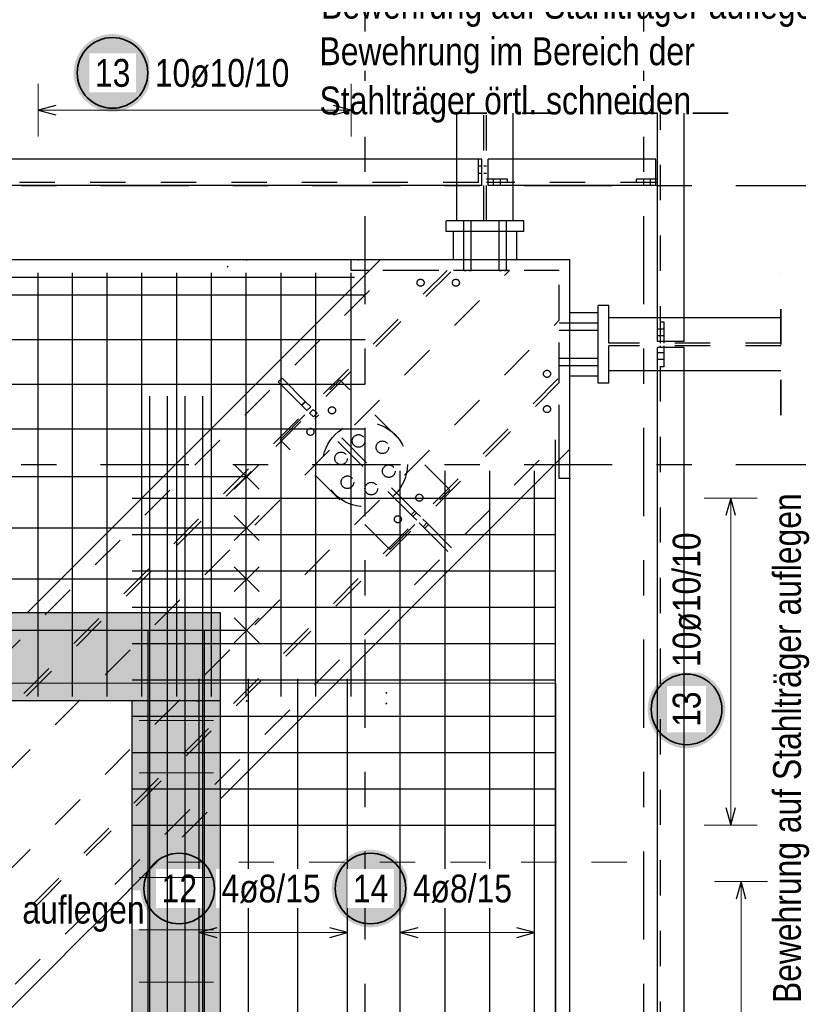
# Model space of a CAD drawing. Header units: millimetres. Extents: x -7.9 to 38.5, y -8.4 to 24.5.
# Tile 23 of 37: x 16.3 to 18.5, y 16.6 to 19.4. Entities that reach past the tile are written whole.
import ezdxf

# ---------------------------------------------------------------- set-up
doc = ezdxf.new("R2010")
doc.units = ezdxf.units.MM
doc.linetypes.add('DASHDOTX2', pattern=[2, 1, -0.5, 0, -0.5])
doc.linetypes.add('HIDDEN', pattern=[0.375, 0.25, -0.125])
for name, color, linetype, lineweight in [('Achsen', 7, 'Continuous', 20), ('Mattenbewehrung', 7, 'Continuous', 20), ('Schraffuren', 7, 'Continuous', 20)]:
    doc.layers.add(name, color=color, linetype=linetype, lineweight=lineweight)
doc.styles.add('Arial Narrow', font='ARIALN.TTF')

msp = doc.modelspace()

# ---------------------------------------------------------------- hatches: boundary and pattern name
at = {"lineweight": 25, "true_color": 0xffffff}
msp.add_hatch(color=7, dxfattribs=at).paths.add_polyline_path([(18.330809, 17.432607), (18.330742, 17.436446), (18.330541, 17.440281), (18.330206, 17.444106), (18.329739, 17.447916), (18.329138, 17.451709), (18.328405, 17.455478), (18.327542, 17.459219), (18.326548, 17.462928), (18.325425, 17.466599), (18.324175, 17.47023), (18.322799, 17.473814), (18.321299, 17.477348), (18.319676, 17.480828), (18.317933, 17.484249), (18.316072, 17.487607), (18.314094, 17.490899), (18.312003, 17.494119), (18.309801, 17.497264), (18.30749, 17.50033), (18.305074, 17.503314), (18.302555, 17.506212), (18.299936, 17.50902), (18.297221, 17.511735), (18.294413, 17.514353), (18.291516, 17.516872), (18.288532, 17.519289), (18.285465, 17.521599), (18.28232, 17.523802), (18.2791, 17.525893), (18.275809, 17.52787), (18.272451, 17.529732), (18.26903, 17.531475), (18.26555, 17.533097), (18.262016, 17.534598), (18.258431, 17.535974), (18.254801, 17.537224), (18.251129, 17.538346), (18.24742, 17.53934), (18.243679, 17.540204), (18.23991, 17.540936), (18.236118, 17.541537), (18.232307, 17.542005), (18.228482, 17.542339), (18.224648, 17.54254), (18.220809, 17.542607), (18.21697, 17.54254), (18.213136, 17.542339), (18.209311, 17.542005), (18.2055, 17.541537), (18.201708, 17.540936), (18.197939, 17.540204), (18.194198, 17.53934), (18.190489, 17.538346), (18.186817, 17.537224), (18.183187, 17.535974), (18.179602, 17.534598), (18.176068, 17.533097), (18.172588, 17.531475), (18.169167, 17.529732), (18.165809, 17.52787), (18.162518, 17.525893), (18.159298, 17.523802), (18.156153, 17.521599), (18.153086, 17.519289), (18.150102, 17.516872), (18.147205, 17.514353), (18.144397, 17.511735), (18.141682, 17.50902), (18.139063, 17.506212), (18.136544, 17.503314), (18.134128, 17.50033), (18.131817, 17.497264), (18.129615, 17.494119), (18.127524, 17.490899), (18.125546, 17.487607), (18.123685, 17.484249), (18.121942, 17.480828), (18.120319, 17.477348), (18.118819, 17.473814), (18.117443, 17.47023), (18.116193, 17.466599), (18.11507, 17.462928), (18.114077, 17.459219), (18.113213, 17.455478), (18.11248, 17.451709), (18.11188, 17.447916), (18.111412, 17.444106), (18.111077, 17.440281), (18.110876, 17.436446), (18.110809, 17.432607), (18.110876, 17.428769), (18.111077, 17.424934), (18.111412, 17.421109), (18.11188, 17.417298), (18.11248, 17.413506), (18.113213, 17.409737), (18.114077, 17.405996), (18.11507, 17.402287), (18.116193, 17.398616), (18.117443, 17.394985), (18.118819, 17.391401), (18.120319, 17.387866), (18.121942, 17.384387), (18.123685, 17.380966), (18.125546, 17.377607), (18.127524, 17.374316), (18.129615, 17.371096), (18.131817, 17.367951), (18.134128, 17.364885), (18.136544, 17.361901), (18.139063, 17.359003), (18.141682, 17.356195), (18.144397, 17.35348), (18.147205, 17.350862), (18.150102, 17.348343), (18.153086, 17.345926), (18.156153, 17.343616), (18.159298, 17.341413), (18.162518, 17.339322), (18.165809, 17.337345), (18.169167, 17.335483), (18.172588, 17.33374), (18.176068, 17.332117), (18.179602, 17.330617), (18.183187, 17.329241), (18.186817, 17.327991), (18.190489, 17.326869), (18.194198, 17.325875), (18.197939, 17.325011), (18.201708, 17.324279), (18.2055, 17.323678), (18.209311, 17.32321), (18.213136, 17.322875), (18.21697, 17.322674), (18.220809, 17.322607), (18.224648, 17.322674), (18.228482, 17.322875), (18.232307, 17.32321), (18.236118, 17.323678), (18.23991, 17.324279), (18.243679, 17.325011), (18.24742, 17.325875), (18.251129, 17.326869), (18.254801, 17.327991), (18.258431, 17.329241), (18.262016, 17.330617), (18.26555, 17.332117), (18.26903, 17.33374), (18.272451, 17.335483), (18.275809, 17.337345), (18.2791, 17.339322), (18.28232, 17.341413), (18.285465, 17.343616), (18.288532, 17.345926), (18.291516, 17.348343), (18.294413, 17.350862), (18.297221, 17.35348), (18.299936, 17.356195), (18.302555, 17.359003), (18.305074, 17.361901), (18.30749, 17.364885), (18.309801, 17.367951), (18.312003, 17.371096), (18.314094, 17.374316), (18.316072, 17.377607), (18.317933, 17.380966), (18.319676, 17.384387), (18.321299, 17.387866), (18.322799, 17.391401), (18.324175, 17.394985), (18.325425, 17.398616), (18.326548, 17.402287), (18.327542, 17.405996), (18.328405, 17.409737), (18.329138, 17.413506), (18.329739, 17.417298), (18.330206, 17.421109), (18.330541, 17.424934)])
at = {"layer": 'Mattenbewehrung', "lineweight": 25, "true_color": 0xffffff}
msp.add_hatch(color=7, dxfattribs=at).paths.add_polyline_path([(17.435283, 16.925152), (17.435216, 16.928991), (17.435015, 16.932825), (17.434681, 16.93665), (17.434213, 16.940461), (17.433612, 16.944253), (17.432879, 16.948022), (17.432016, 16.951764), (17.431022, 16.955472), (17.429899, 16.959144), (17.428649, 16.962774), (17.427273, 16.966359), (17.425773, 16.969893), (17.42415, 16.973373), (17.422407, 16.976794), (17.420546, 16.980152), (17.418568, 16.983443), (17.416477, 16.986663), (17.414275, 16.989809), (17.411964, 16.992875), (17.409548, 16.995859), (17.407029, 16.998757), (17.40441, 17.001565), (17.401696, 17.00428), (17.398887, 17.006898), (17.39599, 17.009417), (17.393006, 17.011833), (17.389939, 17.014144), (17.386794, 17.016346), (17.383574, 17.018437), (17.380283, 17.020415), (17.376925, 17.022276), (17.373504, 17.024019), (17.370024, 17.025642), (17.36649, 17.027142), (17.362905, 17.028518), (17.359275, 17.029768), (17.355603, 17.030891), (17.351895, 17.031885), (17.348153, 17.032748), (17.344384, 17.033481), (17.340592, 17.034082), (17.336781, 17.03455), (17.332956, 17.034884), (17.329122, 17.035085), (17.325283, 17.035152), (17.321444, 17.035085), (17.31761, 17.034884), (17.313785, 17.03455), (17.309974, 17.034082), (17.306182, 17.033481), (17.302413, 17.032748), (17.298672, 17.031885), (17.294963, 17.030891), (17.291291, 17.029768), (17.287661, 17.028518), (17.284076, 17.027142), (17.280542, 17.025642), (17.277062, 17.024019), (17.273641, 17.022276), (17.270283, 17.020415), (17.266992, 17.018437), (17.263772, 17.016346), (17.260627, 17.014144), (17.25756, 17.011833), (17.254576, 17.009417), (17.251679, 17.006898), (17.248871, 17.00428), (17.246156, 17.001565), (17.243537, 16.998757), (17.241018, 16.995859), (17.238602, 16.992875), (17.236291, 16.989809), (17.234089, 16.986663), (17.231998, 16.983443), (17.23002, 16.980152), (17.228159, 16.976794), (17.226416, 16.973373), (17.224793, 16.969893), (17.223293, 16.966359), (17.221917, 16.962774), (17.220667, 16.959144), (17.219544, 16.955472), (17.218551, 16.951764), (17.217687, 16.948022), (17.216954, 16.944253), (17.216354, 16.940461), (17.215886, 16.93665), (17.215551, 16.932825), (17.21535, 16.928991), (17.215283, 16.925152), (17.21535, 16.921313), (17.215551, 16.917479), (17.215886, 16.913654), (17.216354, 16.909843), (17.216954, 16.906051), (17.217687, 16.902282), (17.218551, 16.898541), (17.219544, 16.894832), (17.220667, 16.89116), (17.221917, 16.88753), (17.223293, 16.883945), (17.224793, 16.880411), (17.226416, 16.876931), (17.228159, 16.87351), (17.23002, 16.870152), (17.231998, 16.866861), (17.234089, 16.863641), (17.236291, 16.860496), (17.238602, 16.857429), (17.241018, 16.854446), (17.243537, 16.851548), (17.246156, 16.84874), (17.248871, 16.846025), (17.251679, 16.843406), (17.254576, 16.840887), (17.25756, 16.838471), (17.260627, 16.83616), (17.263772, 16.833958), (17.266992, 16.831867), (17.270283, 16.829889), (17.273641, 16.828028), (17.277062, 16.826285), (17.280542, 16.824662), (17.284076, 16.823162), (17.287661, 16.821786), (17.291291, 16.820536), (17.294963, 16.819413), (17.298672, 16.81842), (17.302413, 16.817556), (17.306182, 16.816823), (17.309974, 16.816223), (17.313785, 16.815755), (17.31761, 16.81542), (17.321444, 16.815219), (17.325283, 16.815152), (17.329122, 16.815219), (17.332956, 16.81542), (17.336781, 16.815755), (17.340592, 16.816223), (17.344384, 16.816823), (17.348153, 16.817556), (17.351895, 16.81842), (17.355603, 16.819413), (17.359275, 16.820536), (17.362905, 16.821786), (17.36649, 16.823162), (17.370024, 16.824662), (17.373504, 16.826285), (17.376925, 16.828028), (17.380283, 16.829889), (17.383574, 16.831867), (17.386794, 16.833958), (17.389939, 16.83616), (17.393006, 16.838471), (17.39599, 16.840887), (17.398887, 16.843406), (17.401696, 16.846025), (17.40441, 16.84874), (17.407029, 16.851548), (17.409548, 16.854446), (17.411964, 16.857429), (17.414275, 16.860496), (17.416477, 16.863641), (17.418568, 16.866861), (17.420546, 16.870152), (17.422407, 16.87351), (17.42415, 16.876931), (17.425773, 16.880411), (17.427273, 16.883945), (17.428649, 16.88753), (17.429899, 16.89116), (17.431022, 16.894832), (17.432016, 16.898541), (17.432879, 16.902282), (17.433612, 16.906051), (17.434213, 16.909843), (17.434681, 16.913654), (17.435015, 16.917479)])
at = {"layer": 'Schraffuren', "lineweight": 25, "true_color": 0xffffff}
msp.add_hatch(color=7, dxfattribs=at).paths.add_polyline_path([(16.704229, 19.236038), (16.704162, 19.239877), (16.703961, 19.243712), (16.703626, 19.247537), (16.703158, 19.251348), (16.702557, 19.25514), (16.701825, 19.258909), (16.700961, 19.26265), (16.699967, 19.266359), (16.698845, 19.27003), (16.697595, 19.273661), (16.696219, 19.277245), (16.694719, 19.28078), (16.693096, 19.284259), (16.691353, 19.28768), (16.689491, 19.291038), (16.687514, 19.29433), (16.685423, 19.29755), (16.68322, 19.300695), (16.68091, 19.303761), (16.678493, 19.306745), (16.675974, 19.309643), (16.673356, 19.312451), (16.670641, 19.315166), (16.667833, 19.317784), (16.664935, 19.320303), (16.661951, 19.32272), (16.658885, 19.32503), (16.65574, 19.327233), (16.65252, 19.329324), (16.649229, 19.331301), (16.64587, 19.333163), (16.642449, 19.334906), (16.63897, 19.336528), (16.635435, 19.338029), (16.631851, 19.339405), (16.62822, 19.340655), (16.624549, 19.341777), (16.62084, 19.342771), (16.617099, 19.343635), (16.61333, 19.344367), (16.609538, 19.344968), (16.605727, 19.345436), (16.601902, 19.345771), (16.598068, 19.345971), (16.594229, 19.346038), (16.59039, 19.345971), (16.586555, 19.345771), (16.58273, 19.345436), (16.57892, 19.344968), (16.575127, 19.344367), (16.571358, 19.343635), (16.567617, 19.342771), (16.563908, 19.341777), (16.560237, 19.340655), (16.556606, 19.339405), (16.553022, 19.338029), (16.549488, 19.336528), (16.546008, 19.334906), (16.542587, 19.333163), (16.539229, 19.331301), (16.535937, 19.329324), (16.532717, 19.327233), (16.529572, 19.32503), (16.526506, 19.32272), (16.523522, 19.320303), (16.520624, 19.317784), (16.517816, 19.315166), (16.515101, 19.312451), (16.512483, 19.309643), (16.509964, 19.306745), (16.507547, 19.303761), (16.505237, 19.300695), (16.503034, 19.29755), (16.500943, 19.29433), (16.498966, 19.291038), (16.497104, 19.28768), (16.495361, 19.284259), (16.493739, 19.28078), (16.492238, 19.277245), (16.490862, 19.273661), (16.489612, 19.27003), (16.48849, 19.266359), (16.487496, 19.26265), (16.486632, 19.258909), (16.4859, 19.25514), (16.485299, 19.251348), (16.484831, 19.247537), (16.484497, 19.243712), (16.484296, 19.239877), (16.484229, 19.236038), (16.484296, 19.2322), (16.484497, 19.228365), (16.484831, 19.22454), (16.485299, 19.220729), (16.4859, 19.216937), (16.486632, 19.213168), (16.487496, 19.209427), (16.48849, 19.205718), (16.489612, 19.202047), (16.490862, 19.198416), (16.492238, 19.194832), (16.493739, 19.191297), (16.495361, 19.187818), (16.497104, 19.184397), (16.498966, 19.181038), (16.500943, 19.177747), (16.503034, 19.174527), (16.505237, 19.171382), (16.507547, 19.168316), (16.509964, 19.165332), (16.512483, 19.162434), (16.515101, 19.159626), (16.517816, 19.156911), (16.520624, 19.154293), (16.523522, 19.151774), (16.526506, 19.149357), (16.529572, 19.147047), (16.532717, 19.144844), (16.535937, 19.142753), (16.539229, 19.140776), (16.542587, 19.138914), (16.546008, 19.137171), (16.549488, 19.135548), (16.553022, 19.134048), (16.556606, 19.132672), (16.560237, 19.131422), (16.563908, 19.1303), (16.567617, 19.129306), (16.571358, 19.128442), (16.575127, 19.12771), (16.57892, 19.127109), (16.58273, 19.126641), (16.586555, 19.126306), (16.59039, 19.126105), (16.594229, 19.126038), (16.598068, 19.126105), (16.601902, 19.126306), (16.605727, 19.126641), (16.609538, 19.127109), (16.61333, 19.12771), (16.617099, 19.128442), (16.62084, 19.129306), (16.624549, 19.1303), (16.62822, 19.131422), (16.631851, 19.132672), (16.635435, 19.134048), (16.63897, 19.135548), (16.642449, 19.137171), (16.64587, 19.138914), (16.649229, 19.140776), (16.65252, 19.142753), (16.65574, 19.144844), (16.658885, 19.147047), (16.661951, 19.149357), (16.664935, 19.151774), (16.667833, 19.154293), (16.670641, 19.156911), (16.673356, 19.159626), (16.675974, 19.162434), (16.678493, 19.165332), (16.68091, 19.168316), (16.68322, 19.171382), (16.685423, 19.174527), (16.687514, 19.177747), (16.689491, 19.181038), (16.691353, 19.184397), (16.693096, 19.187818), (16.694719, 19.191297), (16.696219, 19.194832), (16.697595, 19.198416), (16.698845, 19.202047), (16.699967, 19.205718), (16.700961, 19.209427), (16.701825, 19.213168), (16.702557, 19.216937), (16.703158, 19.220729), (16.703626, 19.22454), (16.703961, 19.228365)])
at = {"layer": 'Schraffuren', "lineweight": 13, "true_color": 0xd7ffd7}
msp.add_hatch(color=254, dxfattribs=at).paths.add_polyline_path([(16.89992, 17.456544), (5.34492, 17.456544), (5.34492, 17.706548), (16.89992, 17.706544)])
at = {"layer": 'Schraffuren', "lineweight": 25, "true_color": 0xd7ffd7}
msp.add_hatch(color=254, dxfattribs=at).paths.add_polyline_path([(16.89992, 17.456544), (16.900096, 12.006538), (16.650096, 12.006535), (16.650096, 17.456546)])

# ---------------------------------------------------------------- linework, layer by layer
at = {"color": 3, "linetype": 'Continuous', "lineweight": 25}
for p, q in [((17.569935, 18.991548), (15.499983, 18.991548)), ((18.13378, 18.991548), (17.729935, 18.991548)), ((18.13378, 18.916548), (18.13378, 18.991548)), ((17.569935, 18.916548), (15.499983, 18.916548)), ((18.13378, 18.916548), (17.729935, 18.916548)), ((18.13878, 18.935047), (18.13378, 18.935047)), ((18.13878, 18.925047), (18.13378, 18.925047)), ((17.539935, 18.786547), (17.539935, 18.816547)), ((17.569935, 18.816547), (17.539935, 18.816547)), ((17.729935, 18.816547), (17.569935, 18.816547)), ((17.759935, 18.816547), (17.729935, 18.816547)), ((17.759935, 18.786547), (17.759935, 18.816547)), ((17.759935, 18.786547), (17.539935, 18.786547)), ((17.560298, 18.706698), (17.560298, 18.786547)), ((17.740298, 18.706698), (17.740298, 18.786547)), ((17.270275, 18.706547), (4.04492, 18.706547)), ((16.352872, 17.706546), (17.353024, 18.706698)), ((17.270275, 18.676548), (17.270275, 18.706548)), ((17.352873, 18.706547), (17.270275, 18.706547)), ((17.890125, 18.706698), (17.353024, 18.706698)), ((17.890125, 18.169597), (17.890125, 18.706698)), ((17.890275, 18.706548), (17.890125, 18.706698)), ((17.890275, 18.676548), (17.890275, 18.706548)), ((17.322874, 18.676548), (17.270275, 18.676548)), ((17.890275, 18.086548), (17.890275, 18.676548)), ((10.280013, 18.656991), (17.280013, 18.656991)), ((17.970275, 18.556574), (17.890275, 18.556574)), ((17.970275, 18.356574), (17.970275, 18.576574)), ((18.000275, 18.576574), (17.970275, 18.576574)), ((18.000275, 18.541574), (18.000275, 18.576574)), ((18.487445, 18.541574), (18.000275, 18.541574)), ((18.000275, 18.356574), (18.000275, 18.391574)), ((18.13878, 16.171544), (18.13878, 18.391574)), ((17.970275, 18.376574), (17.890275, 18.376574)), ((18.000275, 18.356574), (17.970275, 18.356574)), ((17.84937, 8.496544), (17.849611, 18.196544)), ((16.900096, 17.179568), (17.890125, 18.169597)), ((17.890125, 18.169597), (17.890275, 18.169747)), ((17.860246, 18.086548), (17.860246, 18.139718)), ((16.939176, 18.126901), (17.009887, 18.05619)), ((16.939176, 18.05619), (17.009887, 18.126901)), ((16.974532, 18.091545), (13.93074, 18.091545)), ((17.890275, 18.086548), (17.860275, 18.086548)), ((17.890275, 3.996544), (17.890275, 18.086548)), ((16.650275, 18.031548), (17.850275, 18.031548)), ((18.345809, 18.031548), (18.332412, 17.981548)), ((18.359207, 17.981548), (18.345809, 18.031548)), ((16.939176, 17.9819), (17.009887, 17.91119)), ((16.939176, 17.91119), (17.009887, 17.9819)), ((16.974532, 17.946545), (13.93074, 17.946545)), ((16.650275, 17.928603), (17.850275, 17.928603)), ((16.939176, 17.8369), (17.009887, 17.766189)), ((16.939176, 17.766189), (17.009887, 17.8369)), ((16.974532, 17.801545), (13.93074, 17.801545)), ((16.650275, 17.825658), (17.850275, 17.825658)), ((16.650275, 17.722713), (17.850275, 17.722713)), ((16.939176, 17.691899), (17.009887, 17.621189)), ((16.939176, 17.621189), (17.009887, 17.691899)), ((16.974532, 17.656544), (13.93074, 17.656544)), ((16.650275, 17.619768), (17.850275, 17.619768)), ((16.650275, 17.516823), (17.850275, 17.516823)), ((16.900096, 17.456544), (16.89992, 17.456544)), ((16.650275, 17.413878), (17.850275, 17.413878)), ((16.650275, 17.310934), (17.850275, 17.310934)), ((16.650275, 17.207989), (17.850275, 17.207989)), ((18.332412, 17.155044), (18.345809, 17.105044)), ((18.345809, 17.105044), (18.359207, 17.155044)), ((16.650275, 17.105044), (17.850275, 17.105044)), ((18.375, 16.945033), (18.361603, 16.895033)), ((18.388397, 16.895033), (18.375, 16.945033))]:
    msp.add_line(p, q, dxfattribs=at)
at = {"color": 3, "linetype": 'HIDDEN', "lineweight": 25, "ltscale": 0.25}
for p, q in [((17.631185, 18.991548), (17.569935, 18.991548)), ((17.631185, 18.925048), (17.631185, 18.991548)), ((17.641185, 18.991548), (17.631185, 18.991548)), ((17.641185, 18.972047), (17.631185, 18.972047)), ((17.641185, 18.916548), (17.641185, 18.991548)), ((17.653685, 18.972047), (17.646185, 18.972047)), ((17.658685, 18.916548), (17.658685, 18.991548)), ((17.729935, 18.991548), (17.658685, 18.991548)), ((17.641185, 18.951047), (17.631185, 18.951047)), ((17.653685, 18.951047), (17.646185, 18.951047)), ((17.631185, 18.925047), (15.423896, 18.925047)), ((17.631185, 18.916548), (17.569935, 18.916548)), ((17.641185, 18.916548), (17.631185, 18.916548)), ((17.713685, 18.935047), (17.653685, 18.935047)), ((17.658685, 18.925047), (17.653685, 18.925047)), ((18.13378, 18.925047), (17.658685, 18.925047)), ((17.729935, 18.916548), (17.658685, 18.916548)), ((17.674185, 18.925047), (17.674185, 18.935047)), ((17.674185, 18.916548), (17.674185, 18.925047)), ((17.693185, 18.925047), (17.693185, 18.935047)), ((17.693185, 18.916548), (17.693185, 18.925047)), ((17.713685, 18.925047), (17.713685, 18.935047)), ((18.07878, 18.925048), (18.07878, 18.935048)), ((18.13378, 18.935047), (18.07878, 18.935047)), ((18.09928, 18.925048), (18.09928, 18.935048)), ((18.09928, 18.916548), (18.09928, 18.925048)), ((18.11828, 18.925048), (18.11828, 18.935048)), ((18.11828, 18.916548), (18.11828, 18.925048)), ((17.589971, 18.786547), (17.589971, 18.816547)), ((17.610971, 18.786547), (17.610971, 18.816547)), ((17.689971, 18.786547), (17.689971, 18.816547)), ((17.710971, 18.786547), (17.710971, 18.816547)), ((17.58997, 18.706547), (17.589971, 18.786547)), ((17.61097, 18.706547), (17.610971, 18.786547)), ((17.68997, 18.706547), (17.689971, 18.786547)), ((17.71097, 18.706547), (17.710971, 18.786547)), ((17.890275, 18.706547), (17.352873, 18.706547)), ((17.560298, 18.706547), (17.560298, 18.706698)), ((17.58997, 18.676528), (17.58997, 18.706547)), ((17.61097, 18.676528), (17.61097, 18.706547)), ((17.68997, 18.676527), (17.68997, 18.706547)), ((17.71097, 18.676527), (17.71097, 18.706547)), ((17.740298, 18.706547), (17.740298, 18.706698)), ((17.860275, 18.676548), (17.322874, 18.676548)), ((17.718857, 18.676528), (17.379446, 18.676489)), ((17.58997, 18.676536), (17.590766, 18.676536)), ((17.590774, 18.67652), (17.58997, 18.67652)), ((17.593038, 18.676528), (17.590766, 18.676528)), ((17.590774, 18.676528), (17.593053, 18.676528)), ((17.593038, 18.676529), (17.596442, 18.676529)), ((17.596462, 18.676527), (17.593053, 18.676527)), ((17.600481, 18.676528), (17.596442, 18.676528)), ((17.604498, 18.676528), (17.600481, 18.676528)), ((17.607888, 18.676527), (17.604479, 18.676527)), ((17.604498, 18.676529), (17.607902, 18.676529)), ((17.607888, 18.676528), (17.610167, 18.676528)), ((17.610175, 18.676527), (17.607902, 18.676527)), ((17.61097, 18.676521), (17.610167, 18.676521)), ((17.610175, 18.676535), (17.61097, 18.676535)), ((17.68997, 18.676529), (17.690765, 18.676529)), ((17.690773, 18.676526), (17.68997, 18.676526)), ((17.693038, 18.676525), (17.690765, 18.676525)), ((17.690773, 18.67653), (17.693053, 18.67653)), ((17.693038, 18.676528), (17.696442, 18.676528)), ((17.696462, 18.676527), (17.693053, 18.676527)), ((17.700481, 18.676527), (17.696442, 18.676527)), ((17.704498, 18.676527), (17.700481, 18.676527)), ((17.707887, 18.676527), (17.704479, 18.676527)), ((17.704498, 18.676528), (17.707902, 18.676527)), ((17.707887, 18.67653), (17.710167, 18.67653)), ((17.710175, 18.676525), (17.707902, 18.676525)), ((17.71097, 18.676527), (17.710167, 18.676527)), ((17.710175, 18.676527), (17.71097, 18.676527)), ((17.860245, 18.535126), (17.860244, 18.676548)), ((17.860245, 18.372492), (17.860245, 18.535126)), ((17.890275, 18.527048), (17.860275, 18.527048)), ((17.970275, 18.527048), (17.890275, 18.527048)), ((18.000275, 18.470124), (18.000275, 18.541574)), ((18.13878, 18.475124), (18.13878, 18.541574)), ((18.15728, 18.530124), (18.14728, 18.530124)), ((18.15728, 18.470124), (18.15728, 18.530124)), ((18.21378, 18.475124), (18.21378, 18.541574)), ((17.890275, 18.506048), (17.860275, 18.506048)), ((17.970275, 18.506048), (17.890275, 18.506048)), ((18.14728, 18.509624), (18.13878, 18.509624)), ((18.15728, 18.509624), (18.14728, 18.509624)), ((18.487445, 18.470124), (18.000275, 18.470124)), ((18.14728, 18.490624), (18.13878, 18.490624)), ((18.21378, 18.475124), (18.13878, 18.475124)), ((18.15728, 18.490624), (18.14728, 18.490624)), ((18.14728, 18.470124), (18.14728, 18.475124)), ((18.000275, 18.391574), (18.000275, 18.463024)), ((18.487445, 18.463024), (18.000275, 18.463024)), ((18.13878, 18.391574), (18.13878, 18.458024)), ((18.213781, 18.458024), (18.138781, 18.458024)), ((18.147281, 18.442524), (18.138781, 18.442524)), ((18.14728, 18.458024), (18.14728, 18.463024)), ((18.14728, 16.105094), (18.14728, 18.458024)), ((18.15728, 18.442524), (18.147281, 18.442524)), ((18.15728, 18.403024), (18.15728, 18.463024)), ((18.21378, 18.391574), (18.21378, 18.458024)), ((17.890275, 18.427048), (17.860275, 18.427048)), ((17.970275, 18.427048), (17.890275, 18.427048)), ((18.147281, 18.423524), (18.138781, 18.423524)), ((18.15728, 18.423524), (18.147281, 18.423524)), ((17.890275, 18.406048), (17.860275, 18.406048)), ((17.970275, 18.406048), (17.890275, 18.406048)), ((18.15728, 18.403024), (18.14728, 18.403024)), ((17.064051, 18.360512), (17.074657, 18.371119)), ((17.130832, 18.293731), (17.064051, 18.360512)), ((17.069028, 18.196428), (17.238733, 18.366133)), ((17.141439, 18.304337), (17.074657, 18.371119)), ((17.54986, 18.055006), (17.238733, 18.366133)), ((17.860245, 18.35835), (17.860245, 18.372492)), ((17.860246, 18.195715), (17.860245, 18.35835)), ((17.129812, 18.294751), (17.140418, 18.305358)), ((17.130832, 18.293731), (17.141439, 18.304337)), ((17.155975, 18.289802), (17.141439, 18.304337)), ((17.145368, 18.279195), (17.130832, 18.293731)), ((17.145368, 18.279195), (17.155975, 18.289802)), ((17.152439, 18.272124), (17.163046, 18.282731)), ((17.174046, 18.271731), (17.163046, 18.282731)), ((17.163439, 18.261124), (17.152439, 18.272124)), ((17.163439, 18.261124), (17.174046, 18.271731)), ((17.445205, 17.979358), (17.163439, 18.261124)), ((17.167995, 18.256568), (17.178602, 18.267174)), ((17.455812, 17.989964), (17.174046, 18.271731)), ((17.380155, 17.885301), (17.069028, 18.196428)), ((17.860246, 18.139718), (17.860246, 18.195715)), ((17.380155, 17.885301), (17.54986, 18.055006)), ((17.440649, 17.983914), (17.451255, 17.994521)), ((17.445205, 17.979358), (17.455812, 17.989964)), ((17.456205, 17.968358), (17.445205, 17.979358)), ((17.466812, 17.978964), (17.455812, 17.989964)), ((17.484883, 17.960893), (17.473883, 17.971893)), ((17.474276, 17.950287), (17.463276, 17.961287)), ((17.544593, 17.87997), (17.474276, 17.950287)), ((17.474304, 17.950315), (17.48491, 17.960921)), ((17.47886, 17.945758), (17.489467, 17.956365)), ((17.5552, 17.890576), (17.484883, 17.960893))]:
    msp.add_line(p, q, dxfattribs=at)
at = {"color": 5, "linetype": 'Continuous', "lineweight": 18}
for p, q in [((18.420809, 18.031548), (18.270809, 18.031548)), ((18.345809, 18.031548), (18.345809, 17.105044)), ((18.270809, 17.105044), (18.420809, 17.105044)), ((18.375, 1.601544), (18.375, 16.945033))]:
    msp.add_line(p, q, dxfattribs=at)
at = {"color": 7, "linetype": 'Continuous', "lineweight": 18}
for p, q in [((17.850348, 17.506555), (13.02133, 17.50655)), ((17.850209, 15.556543), (17.850348, 17.506555))]:
    msp.add_line(p, q, dxfattribs=at)
at = {"color": 9, "linetype": 'Continuous', "lineweight": 0}
for p, q in [((16.670096, 17.401544), (16.880096, 17.401544)), ((16.670096, 17.253211), (16.880096, 17.253211)), ((16.670096, 17.104877), (16.880096, 17.104877)), ((16.670096, 16.659877), (16.880096, 16.659877))]:
    msp.add_line(p, q, dxfattribs=at)
at = {"color": 9, "linetype": 'HIDDEN', "lineweight": 0, "ltscale": 0.25}
msp.add_line((16.751822, 17.000043), (18.126949, 17.000043), dxfattribs=at)
at = {"color": 9, "linetype": 'Continuous', "lineweight": 0}
for centre in [(16.974532, 18.706547), (17.290353, 18.706548), (16.920696, 18.686991), (17.209952, 18.126544), (17.890125, 18.086701), (17.309569, 18.058256), (17.370249, 17.479543), (16.835188, 17.456544), (16.974532, 17.456543), (17.370249, 17.449544), (16.640124, 16.919299)]:
    msp.add_circle(centre, 0.00111, dxfattribs=at)
at = {"color": 3, "linetype": 'HIDDEN', "lineweight": 25, "ltscale": 0.25}
for centre, radius in [((17.467141, 18.641548), 0.01), ((17.567141, 18.641548), 0.01), ((17.825339, 18.38335), 0.01), ((17.21617, 18.279987), 0.01), ((17.825339, 18.28335), 0.01), ((17.309938, 18.126544), 0.12), ((17.155238, 18.219055), 0.01), ((17.291391, 18.193332), 0.017843), ((17.359006, 18.175214), 0.017843), ((17.241893, 18.143834), 0.017843), ((17.377123, 18.107599), 0.017843), ((17.260011, 18.076219), 0.017843), ((17.327625, 18.058102), 0.017843), ((17.463779, 18.032379), 0.01), ((17.402846, 17.971446), 0.01)]:
    msp.add_circle(centre, radius, dxfattribs=at)
at = {"color": 2, "linetype": 'Continuous', "lineweight": 35}
msp.add_circle((18.220809, 17.432607), 0.1, dxfattribs=at)
at = {"layer": 'Achsen', "color": 3, "linetype": 'DASHDOTX2', "lineweight": 25, "ltscale": 0.25}
for p, q in [((17.309969, 0.580289), (17.309969, 19.628283)), ((18.099969, 0.580289), (18.099969, 19.628283)), ((2.160322, 18.916548), (19.677826, 18.916548)), ((2.160322, 18.126548), (19.677826, 18.126548))]:
    msp.add_line(p, q, dxfattribs=at)
at = {"layer": 'Mattenbewehrung', "color": 3, "linetype": 'Continuous', "lineweight": 25}
for p, q in [((17.309952, 18.606548), (13.960275, 18.606548)), ((17.309952, 18.47988), (13.960275, 18.47988)), ((17.309952, 18.353212), (13.960275, 18.353212)), ((17.309952, 18.226545), (13.960275, 18.226545)), ((17.409598, 14.906698), (17.409569, 18.108256)), ((17.53645, 14.906698), (17.536421, 18.108256)), ((17.663302, 14.906698), (17.663273, 18.108256)), ((17.790154, 14.906698), (17.790125, 18.108256)), ((16.89992, 17.706552), (5.34492, 17.706548)), ((16.89992, 17.456544), (16.89992, 17.706544)), ((16.979992, 14.906698), (16.979992, 17.519299)), ((17.11986, 14.906698), (17.11986, 17.519299)), ((17.259728, 14.906698), (17.259728, 17.519299)), ((16.89992, 17.456544), (5.34492, 17.456544)), ((17.259728, 16.800001), (17.209728, 16.813398)), ((17.209728, 16.786603), (17.259728, 16.800001)), ((17.459581, 16.813551), (17.409581, 16.800153)), ((17.409581, 16.800153), (17.459581, 16.786756)), ((17.790137, 16.800156), (17.740136, 16.813553)), ((17.740137, 16.786758), (17.790137, 16.800156))]:
    msp.add_line(p, q, dxfattribs=at)
at = {"layer": 'Mattenbewehrung', "color": 5, "linetype": 'Continuous', "lineweight": 18}
for p, q in [((17.259728, 16.725001), (17.259728, 16.875001)), ((17.40958, 16.875153), (17.409581, 16.725153)), ((17.790137, 16.725156), (17.790136, 16.875156)), ((17.409581, 16.800153), (17.790137, 16.800156))]:
    msp.add_line(p, q, dxfattribs=at)
at = {"layer": 'Mattenbewehrung', "color": 2, "linetype": 'Continuous', "lineweight": 35}
msp.add_circle((17.325283, 16.925152), 0.1, dxfattribs=at)
at = {"layer": 'Schraffuren', "color": 5, "linetype": 'Continuous', "lineweight": 18}
msp.add_line((16.383745, 19.205396), (16.383745, 19.055396), dxfattribs=at)
at = {"layer": 'Schraffuren', "color": 3, "linetype": 'Continuous', "lineweight": 25}
for p, q in [((16.433745, 19.143794), (16.383745, 19.130396)), ((16.383745, 19.130396), (16.433745, 19.116999)), ((16.383745, 17.469544), (16.383745, 18.669544)), ((16.480745, 17.469544), (16.480745, 18.669544)), ((16.579246, 17.469544), (16.579246, 18.669544)), ((16.677746, 17.469544), (16.677746, 18.669544)), ((16.776246, 17.469544), (16.776246, 18.669544)), ((16.874747, 17.469544), (16.874747, 18.669544)), ((16.973247, 17.469544), (16.973247, 18.669544)), ((17.071747, 17.469544), (17.071747, 18.669544)), ((17.170248, 17.469544), (17.170248, 18.669544)), ((17.270249, 17.469544), (17.270249, 18.669544))]:
    msp.add_line(p, q, dxfattribs=at)
at = {"layer": 'Schraffuren', "color": 2, "linetype": 'Continuous', "lineweight": 35}
msp.add_circle((16.594229, 19.236038), 0.1, dxfattribs=at)

# ---------------------------------------------------------------- texts
at = {"color": 2, "lineweight": 35, "insert": (18.181434, 17.552607), "char_height": 0.07875, "attachment_point": 1, "rotation": 90, "line_spacing_factor": 0.9, "style": 'Arial Narrow', "bg_fill": 3, "box_fill_scale": 1.2, "bg_fill_color": 256, "bg_fill_true_color": 13158600, "bg_fill_transparency": 0}
msp.add_mtext('10ø10/10', dxfattribs=at)
at = {"layer": 'Achsen', "color": 2, "lineweight": 35, "insert": (15.845011, 17.039375), "char_height": 0.07875, "attachment_point": 1, "line_spacing_factor": 0.9, "style": 'Arial Narrow', "bg_fill": 3, "box_fill_scale": 1.2, "bg_fill_color": 256, "bg_fill_true_color": 13158600, "bg_fill_transparency": 0}
msp.add_mtext('4ø14 unten', dxfattribs=at)
at = {"layer": 'Schraffuren', "color": 2, "lineweight": 35, "style": 'Arial Narrow'}
msp.add_text('Bewehrung auf Stahlträger auflegen', height=0.07875, dxfattribs=at).set_placement((17.185419, 19.38986))

# ---------------------------------------------------------------- next in the draw order: texts
at = {"color": 2, "lineweight": 35, "char_height": 0.07875, "attachment_point": 7, "line_spacing_factor": 0.9, "style": 'Arial Narrow', "bg_fill": 3, "box_fill_scale": 1.2, "bg_fill_color": 256, "bg_fill_true_color": 13158600, "bg_fill_transparency": 0}
for s, insert in [('Bewehrung im Bereich der', (17.180937, 19.234133)), ('Stahlträger örtl. schneiden', (17.180937, 19.094798)), ('auf Flansch HEB auflegen', (15.637152, 16.80212))]:
    msp.add_mtext(s, dxfattribs=dict(at, insert=insert))
at = {"color": 2, "lineweight": 35, "insert": (18.181434, 17.382995), "char_height": 0.07875, "attachment_point": 1, "rotation": 90, "line_spacing_factor": 0.9, "style": 'Arial Narrow', "bg_fill": 3, "box_fill_scale": 1.2, "bg_fill_color": 256, "bg_fill_true_color": 13158600, "bg_fill_transparency": 0}
msp.add_mtext('13', dxfattribs=at)
at = {"layer": 'Mattenbewehrung', "color": 2, "lineweight": 35, "char_height": 0.07875, "attachment_point": 1, "rotation": 0.000514, "line_spacing_factor": 0.9, "style": 'Arial Narrow', "bg_fill": 3, "box_fill_scale": 1.2, "bg_fill_color": 256, "bg_fill_true_color": 13158600, "bg_fill_transparency": 0}
for s, insert in [('14', (17.27567, 16.964527)), ('4ø8/15', (17.445283, 16.964528))]:
    msp.add_mtext(s, dxfattribs=dict(at, insert=insert))
at = {"layer": 'Schraffuren', "color": 2, "lineweight": 35, "insert": (16.544616, 19.275413), "char_height": 0.07875, "attachment_point": 1, "line_spacing_factor": 0.9, "style": 'Arial Narrow', "bg_fill": 3, "box_fill_scale": 1.2, "bg_fill_color": 256, "bg_fill_true_color": 13158600, "bg_fill_transparency": 0}
msp.add_mtext('13', dxfattribs=at)
at = {"layer": 'Schraffuren', "color": 2, "lineweight": 35, "insert": (18.568394, 16.600539), "char_height": 0.07875, "attachment_point": 7, "rotation": 90, "line_spacing_factor": 0.9, "style": 'Arial Narrow', "bg_fill": 3, "box_fill_scale": 1.2, "bg_fill_color": 256, "bg_fill_true_color": 13158600, "bg_fill_transparency": 0}
msp.add_mtext('Bewehrung auf Stahlträger auflegen', dxfattribs=at)

# ---------------------------------------------------------------- next in the draw order: hatches: boundary and pattern name
at = {"layer": 'Mattenbewehrung', "lineweight": 25, "true_color": 0xffffff}
msp.add_hatch(color=7, dxfattribs=at).paths.add_polyline_path([(16.893162, 16.925001), (16.893095, 16.92884), (16.892894, 16.932674), (16.892559, 16.936499), (16.892091, 16.94031), (16.89149, 16.944102), (16.890758, 16.947871), (16.889894, 16.951612), (16.8889, 16.955321), (16.887778, 16.958992), (16.886528, 16.962623), (16.885152, 16.966207), (16.883652, 16.969742), (16.882029, 16.973221), (16.880286, 16.976642), (16.878424, 16.980001), (16.876447, 16.983292), (16.874356, 16.986512), (16.872153, 16.989657), (16.869843, 16.992723), (16.867426, 16.995707), (16.864907, 16.998605), (16.862289, 17.001413), (16.859574, 17.004128), (16.856766, 17.006747), (16.853868, 17.009265), (16.850884, 17.011682), (16.847818, 17.013992), (16.844673, 17.016195), (16.841453, 17.018286), (16.838162, 17.020263), (16.834803, 17.022125), (16.831382, 17.023868), (16.827903, 17.025491), (16.824368, 17.026991), (16.820784, 17.028367), (16.817153, 17.029617), (16.813482, 17.030739), (16.809773, 17.031733), (16.806032, 17.032597), (16.802263, 17.033329), (16.798471, 17.03393), (16.79466, 17.034398), (16.790835, 17.034733), (16.787, 17.034934), (16.783162, 17.035001), (16.779323, 17.034934), (16.775488, 17.034733), (16.771663, 17.034398), (16.767852, 17.03393), (16.76406, 17.033329), (16.760291, 17.032597), (16.75655, 17.031733), (16.752841, 17.030739), (16.74917, 17.029617), (16.745539, 17.028367), (16.741955, 17.026991), (16.73842, 17.025491), (16.734941, 17.023868), (16.73152, 17.022125), (16.728162, 17.020263), (16.72487, 17.018286), (16.72165, 17.016195), (16.718505, 17.013992), (16.715439, 17.011682), (16.712455, 17.009265), (16.709557, 17.006747), (16.706749, 17.004128), (16.704034, 17.001413), (16.701416, 16.998605), (16.698897, 16.995707), (16.69648, 16.992723), (16.69417, 16.989657), (16.691967, 16.986512), (16.689876, 16.983292), (16.687899, 16.980001), (16.686037, 16.976642), (16.684294, 16.973221), (16.682672, 16.969742), (16.681171, 16.966207), (16.679795, 16.962623), (16.678545, 16.958992), (16.677423, 16.955321), (16.676429, 16.951612), (16.675565, 16.947871), (16.674833, 16.944102), (16.674232, 16.94031), (16.673764, 16.936499), (16.673429, 16.932674), (16.673229, 16.92884), (16.673162, 16.925001), (16.673229, 16.921162), (16.673429, 16.917327), (16.673764, 16.913502), (16.674232, 16.909692), (16.674833, 16.905899), (16.675565, 16.90213), (16.676429, 16.898389), (16.677423, 16.89468), (16.678545, 16.891009), (16.679795, 16.887378), (16.681171, 16.883794), (16.682672, 16.88026), (16.684294, 16.87678), (16.686037, 16.873359), (16.687899, 16.870001), (16.689876, 16.866709), (16.691967, 16.863489), (16.69417, 16.860344), (16.69648, 16.857278), (16.698897, 16.854294), (16.701416, 16.851396), (16.704034, 16.848588), (16.706749, 16.845873), (16.709557, 16.843255), (16.712455, 16.840736), (16.715439, 16.838319), (16.718505, 16.836009), (16.72165, 16.833806), (16.72487, 16.831715), (16.728162, 16.829738), (16.73152, 16.827876), (16.734941, 16.826133), (16.73842, 16.824511), (16.741955, 16.82301), (16.745539, 16.821634), (16.74917, 16.820384), (16.752841, 16.819262), (16.75655, 16.818268), (16.760291, 16.817404), (16.76406, 16.816672), (16.767852, 16.816071), (16.771663, 16.815603), (16.775488, 16.815269), (16.779323, 16.815068), (16.783162, 16.815001), (16.787, 16.815068), (16.790835, 16.815269), (16.79466, 16.815603), (16.798471, 16.816071), (16.802263, 16.816672), (16.806032, 16.817404), (16.809773, 16.818268), (16.813482, 16.819262), (16.817153, 16.820384), (16.820784, 16.821634), (16.824368, 16.82301), (16.827903, 16.824511), (16.831382, 16.826133), (16.834803, 16.827876), (16.838162, 16.829738), (16.841453, 16.831715), (16.844673, 16.833806), (16.847818, 16.836009), (16.850884, 16.838319), (16.853868, 16.840736), (16.856766, 16.843255), (16.859574, 16.845873), (16.862289, 16.848588), (16.864907, 16.851396), (16.867426, 16.854294), (16.869843, 16.857278), (16.872153, 16.860344), (16.874356, 16.863489), (16.876447, 16.866709), (16.878424, 16.870001), (16.880286, 16.873359), (16.882029, 16.87678), (16.883652, 16.88026), (16.885152, 16.883794), (16.886528, 16.887378), (16.887778, 16.891009), (16.8889, 16.89468), (16.889894, 16.898389), (16.890758, 16.90213), (16.89149, 16.905899), (16.892091, 16.909692), (16.892559, 16.913502), (16.892894, 16.917327)])

# ---------------------------------------------------------------- next in the draw order: linework, layer by layer
at = {"color": 2, "linetype": 'HIDDEN', "lineweight": 35, "ltscale": 0.25}
for p, q in [((17.854935, 19.122048), (17.444935, 19.122048)), ((18.33878, 19.122048), (18.01378, 19.122048)), ((18.487445, 18.266574), (18.487445, 18.666574))]:
    msp.add_line(p, q, dxfattribs=at)
at = {"color": 3, "linetype": 'Continuous', "lineweight": 25}
for p, q in [((17.569935, 18.816547), (17.569935, 19.122048)), ((17.729935, 18.816547), (17.729935, 19.122048)), ((18.13878, 18.541574), (18.13878, 19.122048)), ((18.21378, 18.541574), (18.21378, 19.122048)), ((18.487445, 18.391574), (18.000275, 18.391574)), ((18.21378, 16.171544), (18.21378, 18.391574)), ((16.650096, 12.006535), (16.650096, 17.456546)), ((15.639434, 15.918906), (16.650096, 16.929568))]:
    msp.add_line(p, q, dxfattribs=at)
at = {"color": 3, "linetype": 'HIDDEN', "lineweight": 25, "ltscale": 0.25}
for p, q in [((17.646185, 18.816547), (17.646185, 19.122048)), ((17.653685, 18.816547), (17.653685, 19.122048)), ((18.14728, 18.475124), (18.14728, 19.122048))]:
    msp.add_line(p, q, dxfattribs=at)
at = {"color": 5, "linetype": 'Continuous', "lineweight": 18}
msp.add_line((18.45, 16.945033), (18.3, 16.945033), dxfattribs=at)
at = {"color": 9, "linetype": 'Continuous', "lineweight": 0}
msp.add_line((16.670096, 16.80821), (16.880096, 16.80821), dxfattribs=at)
at = {"layer": 'Mattenbewehrung', "color": 3, "linetype": 'Continuous', "lineweight": 25}
for p, q in [((16.840124, 14.906698), (16.840124, 17.519299)), ((16.890124, 16.813398), (16.840124, 16.800001)), ((16.840124, 16.800001), (16.890124, 16.786603))]:
    msp.add_line(p, q, dxfattribs=at)
at = {"layer": 'Mattenbewehrung', "color": 5, "linetype": 'Continuous', "lineweight": 18}
for p, q in [((16.840124, 16.875001), (16.840124, 16.725001)), ((16.840124, 16.800001), (17.259728, 16.800001))]:
    msp.add_line(p, q, dxfattribs=at)
at = {"layer": 'Mattenbewehrung', "color": 2, "linetype": 'Continuous', "lineweight": 35}
msp.add_circle((16.783162, 16.925001), 0.1, dxfattribs=at)
at = {"layer": 'Schraffuren', "color": 5, "linetype": 'Continuous', "lineweight": 18}
for p, q in [((17.270249, 19.055396), (17.270249, 19.205396)), ((16.383745, 19.130396), (17.270249, 19.130396))]:
    msp.add_line(p, q, dxfattribs=at)
at = {"layer": 'Schraffuren', "color": 3, "linetype": 'Continuous', "lineweight": 25}
for p, q in [((17.270249, 19.130396), (17.220249, 19.143794)), ((17.220249, 19.116999), (17.270249, 19.130396)), ((16.70016, 10.820151), (16.70016, 18.320151)), ((16.700096, 11.076546), (16.700096, 17.676546)), ((16.695096, 11.856538), (16.695096, 17.656546))]:
    msp.add_line(p, q, dxfattribs=at)

# ---------------------------------------------------------------- next in the draw order: texts
at = {"layer": 'Schraffuren', "color": 2, "lineweight": 35, "insert": (16.714229, 19.275413), "char_height": 0.07875, "attachment_point": 1, "line_spacing_factor": 0.9, "style": 'Arial Narrow', "bg_fill": 3, "box_fill_scale": 1.2, "bg_fill_color": 256, "bg_fill_true_color": 13158600, "bg_fill_transparency": 0}
msp.add_mtext('10ø10/10', dxfattribs=at)

# ---------------------------------------------------------------- next in the draw order: texts
at = {"layer": 'Mattenbewehrung', "color": 2, "lineweight": 35, "char_height": 0.07875, "attachment_point": 1, "rotation": 0.000002, "line_spacing_factor": 0.9, "style": 'Arial Narrow', "bg_fill": 3, "box_fill_scale": 1.2, "bg_fill_color": 256, "bg_fill_true_color": 13158600, "bg_fill_transparency": 0}
for s, insert in [('12', (16.733549, 16.964376)), ('4ø8/15', (16.903162, 16.964376))]:
    msp.add_mtext(s, dxfattribs=dict(at, insert=insert))

# ---------------------------------------------------------------- next in the draw order: linework, layer by layer
at = {"color": 3, "linetype": 'HIDDEN', "lineweight": 25, "ltscale": 0.25}
for p, q in [((15.130907, 16.427432), (17.379446, 18.676489)), ((15.212206, 16.346097), (17.54208, 18.676508)), ((15.219278, 16.339026), (17.556222, 18.676509)), ((15.300613, 16.257727), (17.718857, 18.676528)), ((15.441744, 16.116595), (17.860275, 18.535126)), ((15.523061, 16.035278), (17.860275, 18.372492)), ((15.530132, 16.028207), (17.860275, 18.35835)), ((15.61145, 15.94689), (17.860275, 18.195715)), ((16.650096, 16.929568), (16.900096, 17.179568))]:
    msp.add_line(p, q, dxfattribs=at)
at = {"color": 3, "linetype": 'Continuous', "lineweight": 25}
msp.add_line((16.900096, 12.006538), (16.900096, 17.456546), dxfattribs=at)
at = {"color": 9, "linetype": 'Continuous', "lineweight": 0}
msp.add_line((16.670096, 16.956544), (16.880096, 16.956544), dxfattribs=at)
at = {"layer": 'Schraffuren', "color": 3, "linetype": 'Continuous', "lineweight": 25}
for p, q in [((16.750203, 10.820151), (16.750203, 18.320151)), ((16.800245, 10.820151), (16.800245, 18.320151)), ((16.850288, 10.820151), (16.850288, 18.320151)), ((16.750096, 11.076546), (16.750096, 17.676546)), ((16.800096, 11.076546), (16.800096, 17.676546)), ((16.850096, 11.076546), (16.850096, 17.676546)), ((16.855096, 11.856538), (16.855096, 17.656546))]:
    msp.add_line(p, q, dxfattribs=at)

doc.saveas('drawing.dxf')
